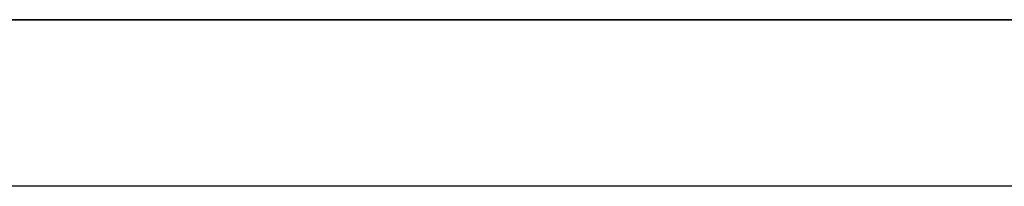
# Model space of a CAD drawing. Header units: millimetres. Extents: x -910 to 990, y -200 to 570.
# Tile 100 of 256: x 280 to 453, y 541 to 570. Entities that reach past the tile are written whole.
import ezdxf

# ---------------------------------------------------------------- set-up
doc = ezdxf.new("R2010")
doc.units = ezdxf.units.MM
doc.layers.add('IGES level 28', color=7, linetype='Continuous', true_color=0xc0c0c0)

msp = doc.modelspace()

# ---------------------------------------------------------------- linework, layer by layer
at = {"layer": 'IGES level 28'}
for points in [[(-550, 570, 385), (120, 570, 385), (790, 570, 385)], [(-550, 570, 385), (120, 570, 385), (790, 570, 385)], [(-550, 570, 705), (120, 570, 705), (790, 570, 705)], [(790, 570, 1025), (465, 570, 1025), (140, 570, 1025)], [(790, 570, 1025), (465, 570, 1025), (140, 570, 1025)], [(790, 540.71, 314.29), (-50, 540.71, 314.29), (-890, 540.71, 314.29)]]:
    msp.add_open_spline(points, degree=2, dxfattribs=at)

doc.saveas('drawing.dxf')
